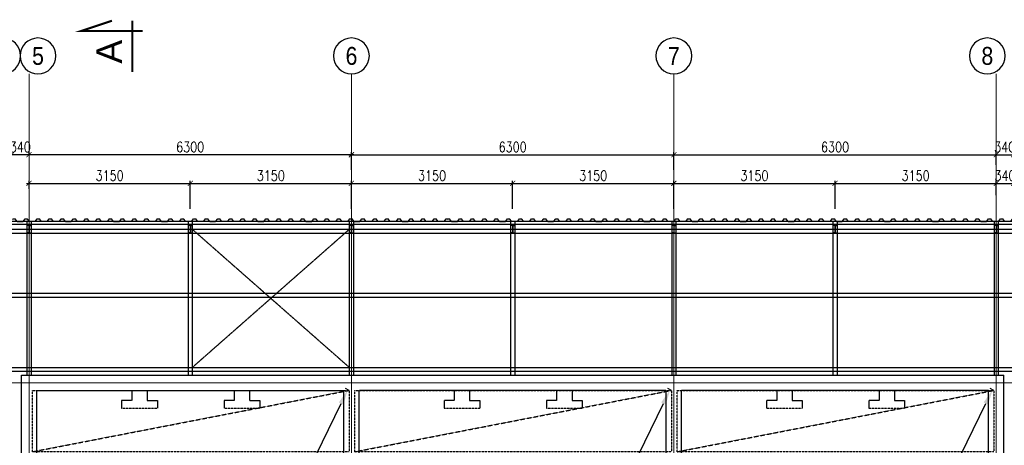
# Model space of a CAD drawing. Header units: millimetres. Extents: x -374129 to 1163271, y -112652 to 695637.
# Tile 6 of 256: x 19058 to 38298, y -88074 to -79753. Entities that reach past the tile are written whole.
import ezdxf
from ezdxf import colors
from ezdxf.entities.mleader import LeaderData, LeaderLine
from ezdxf.enums import TextEntityAlignment as Align
from ezdxf.math import Vec2, Vec3

# ---------------------------------------------------------------- set-up
doc = ezdxf.new("R2010")
doc.units = ezdxf.units.MM
doc.header["$PDMODE"] = 4
for name, pattern in [('ACAD_ISO04W100', [30, 24, -3, 0, -3]), ('DASHED', [0.75, 0.5, -0.25]), ('HIDDEN', [0.375, 0.25, -0.125])]:
    doc.linetypes.add(name, pattern=pattern)
for name, color, linetype in [('KRT_fund', 3, 'Continuous'), ('KRT_opisy', 146, 'Continuous'), ('KRT_osie_budopis', 1, 'Continuous'), ('KRT_plyty kanalow', 11, 'Continuous'), ('KRT_plyty SPK20', 7, 'Continuous'), ('KRT_sciany', 2, 'Continuous'), ('KRT_stal', 4, 'Continuous'), ('KRT_wymiary', 4, 'Continuous'), ('KRT_wymiary_100', 4, 'Continuous')]:
    doc.layers.add(name, color=color, linetype=linetype)
doc.layers.add('KRT_osie', color=55, linetype='ACAD_ISO04W100', lineweight=18)
doc.styles.add('biuro 1', font='arial.ttf')
doc.styles.add('opis_W', font='arial.ttf')
doc.styles.add('WYMIAR', font='romans.shx', dxfattribs={"width": 0.8})
doc.dimstyles.new('KRT_1-100', dxfattribs={"dimscale": 100, "dimtxt": 2, "dimasz": 1, "dimexe": 0.5, "dimexo": 0, "dimgap": 0.5, "dimtad": 1, "dimdec": 1, "dimrnd": 0.1, "dimzin": 9, "dimdsep": 46, "dimtxsty": 'WYMIAR', "dimblk": 'ARCHTICK', "dimcen": 0.09, "dimdle": 0.5, "dimclrd": 1, "dimclre": 252, "dimclrt": 256, "dimadec": 0, "dimazin": 0, "dimtfac": 1, "dimtdec": 1, "dimtmove": 0, "dimatfit": 3, "dimfxl": 1, "dimtolj": 1, "dimtzin": 0, "dimarcsym": 0})

# ---------------------------------------------------------------- blocks, each defined once
blk = doc.blocks.new('*U5')
at = {"color": 0}
for p, q in [((30, 153), (0, 153)), ((30, 7), (0, 7)), ((38, 144), (38, 16)), ((43, 144), (43, 16)), ((52, 153), (82, 153)), ((52, 7), (82, 7))]:
    blk.add_line(p, q, dxfattribs=at)
for points in [[(82, 153), (82, 160), (0, 160), (0, 153)], [(0, 7), (0, 0), (82, 0), (82, 7)]]:
    blk.add_lwpolyline(points, dxfattribs=at)
for centre, start, end in [((30, 144), 0, 90), ((30, 16), 270, 0), ((52, 144), 90, 180), ((52, 16), 180, 270)]:
    blk.add_arc(centre, 9, start, end, dxfattribs=at)
blk = doc.blocks.new('_ArchTick')
at = {"color": 0, "linetype": 'ByBlock', "const_width": 0.15}
blk.add_lwpolyline([(-0.5, -0.5), (0.5, 0.5)], dxfattribs=at)
blk = doc.blocks.new('*D270')
at = {"layer": 'Defpoints', "color": 0, "transparency": 16777216}
for p in [(31840, -82393), (25540, -82688), (31840, -82688)]:
    blk.add_point(p, dxfattribs=at)
at = {"layer": 'KRT_wymiary_100', "color": 252, "lineweight": -2, "transparency": 16777216}
for p, q in [((25540, -82688), (25540, -82343)), ((31840, -82688), (31840, -82343))]:
    blk.add_line(p, q, dxfattribs=at)
at = {"layer": 'KRT_wymiary_100', "color": 1, "lineweight": -2, "transparency": 16777216}
blk.add_line((25490, -82393), (31890, -82393), dxfattribs=at)
at = {"layer": 'KRT_wymiary_100', "color": 1, "lineweight": -2, "transparency": 16777216, "xscale": 100, "yscale": 100, "zscale": 100, "rotation": 180}
blk.add_blockref('_ArchTick', (25540, -82393), dxfattribs=at)
at = {"layer": 'KRT_wymiary_100', "color": 1, "lineweight": -2, "transparency": 16777216, "xscale": 100, "yscale": 100, "zscale": 100}
blk.add_blockref('_ArchTick', (31840, -82393), dxfattribs=at)
at = {"layer": 'KRT_wymiary_100', "transparency": 16777216, "insert": (28690, -82243), "char_height": 200, "attachment_point": 5, "style": 'WYMIAR'}
blk.add_mtext('\\A1;6300', dxfattribs=at)
blk = doc.blocks.new('*D271')
at = {"layer": 'Defpoints', "color": 0, "transparency": 16777216}
for p in [(19240, -83059), (22390, -82953), (22390, -83450)]:
    blk.add_point(p, dxfattribs=at)
at = {"layer": 'KRT_wymiary_100', "color": 252, "lineweight": -2, "transparency": 16777216}
for p, q in [((19240, -83059), (19240, -82903)), ((22390, -83450), (22390, -82903))]:
    blk.add_line(p, q, dxfattribs=at)
at = {"layer": 'KRT_wymiary_100', "color": 1, "lineweight": -2, "transparency": 16777216}
blk.add_line((19190, -82953), (22440, -82953), dxfattribs=at)
at = {"layer": 'KRT_wymiary_100', "color": 1, "lineweight": -2, "transparency": 16777216, "xscale": 100, "yscale": 100, "zscale": 100, "rotation": 180}
blk.add_blockref('_ArchTick', (19240, -82953), dxfattribs=at)
at = {"layer": 'KRT_wymiary_100', "color": 1, "lineweight": -2, "transparency": 16777216, "xscale": 100, "yscale": 100, "zscale": 100}
blk.add_blockref('_ArchTick', (22390, -82953), dxfattribs=at)
at = {"layer": 'KRT_wymiary_100', "transparency": 16777216, "insert": (20815, -82803), "char_height": 200, "attachment_point": 5, "style": 'WYMIAR'}
blk.add_mtext('\\A1;3150', dxfattribs=at)
blk = doc.blocks.new('*D272')
at = {"layer": 'Defpoints', "color": 0, "transparency": 16777216}
for p in [(25540, -82953), (22390, -83450), (25540, -83450)]:
    blk.add_point(p, dxfattribs=at)
at = {"layer": 'KRT_wymiary_100', "color": 252, "lineweight": -2, "transparency": 16777216}
for p, q in [((22390, -83450), (22390, -82903)), ((25540, -83450), (25540, -82903))]:
    blk.add_line(p, q, dxfattribs=at)
at = {"layer": 'KRT_wymiary_100', "color": 1, "lineweight": -2, "transparency": 16777216}
blk.add_line((22340, -82953), (25590, -82953), dxfattribs=at)
at = {"layer": 'KRT_wymiary_100', "color": 1, "lineweight": -2, "transparency": 16777216, "xscale": 100, "yscale": 100, "zscale": 100, "rotation": 180}
blk.add_blockref('_ArchTick', (22390, -82953), dxfattribs=at)
at = {"layer": 'KRT_wymiary_100', "color": 1, "lineweight": -2, "transparency": 16777216, "xscale": 100, "yscale": 100, "zscale": 100}
blk.add_blockref('_ArchTick', (25540, -82953), dxfattribs=at)
at = {"layer": 'KRT_wymiary_100', "transparency": 16777216, "insert": (23965, -82803), "char_height": 200, "attachment_point": 5, "style": 'WYMIAR'}
blk.add_mtext('\\A1;3150', dxfattribs=at)
blk = doc.blocks.new('*D273')
at = {"layer": 'Defpoints', "color": 0, "transparency": 16777216}
for p in [(28690, -82953), (25540, -83450), (28690, -83450)]:
    blk.add_point(p, dxfattribs=at)
at = {"layer": 'KRT_wymiary_100', "color": 252, "lineweight": -2, "transparency": 16777216}
for p, q in [((25540, -83450), (25540, -82903)), ((28690, -83450), (28690, -82903))]:
    blk.add_line(p, q, dxfattribs=at)
at = {"layer": 'KRT_wymiary_100', "color": 1, "lineweight": -2, "transparency": 16777216}
blk.add_line((25490, -82953), (28740, -82953), dxfattribs=at)
at = {"layer": 'KRT_wymiary_100', "color": 1, "lineweight": -2, "transparency": 16777216, "xscale": 100, "yscale": 100, "zscale": 100, "rotation": 180}
blk.add_blockref('_ArchTick', (25540, -82953), dxfattribs=at)
at = {"layer": 'KRT_wymiary_100', "color": 1, "lineweight": -2, "transparency": 16777216, "xscale": 100, "yscale": 100, "zscale": 100}
blk.add_blockref('_ArchTick', (28690, -82953), dxfattribs=at)
at = {"layer": 'KRT_wymiary_100', "transparency": 16777216, "insert": (27115, -82803), "char_height": 200, "attachment_point": 5, "style": 'WYMIAR'}
blk.add_mtext('\\A1;3150', dxfattribs=at)
blk = doc.blocks.new('*D266')
at = {"layer": 'Defpoints', "color": 0, "transparency": 16777216}
for p in [(19240, -82401), (25540, -82392), (25540, -82655)]:
    blk.add_point(p, dxfattribs=at)
at = {"layer": 'KRT_wymiary_100', "color": 252, "lineweight": -2, "transparency": 16777216}
for p, q in [((19240, -82401), (19240, -82342)), ((25540, -82655), (25540, -82342))]:
    blk.add_line(p, q, dxfattribs=at)
at = {"layer": 'KRT_wymiary_100', "color": 1, "lineweight": -2, "transparency": 16777216}
blk.add_line((19190, -82392), (25590, -82392), dxfattribs=at)
at = {"layer": 'KRT_wymiary_100', "color": 1, "lineweight": -2, "transparency": 16777216, "xscale": 100, "yscale": 100, "zscale": 100, "rotation": 180}
blk.add_blockref('_ArchTick', (19240, -82392), dxfattribs=at)
at = {"layer": 'KRT_wymiary_100', "color": 1, "lineweight": -2, "transparency": 16777216, "xscale": 100, "yscale": 100, "zscale": 100}
blk.add_blockref('_ArchTick', (25540, -82392), dxfattribs=at)
at = {"layer": 'KRT_wymiary_100', "transparency": 16777216, "insert": (22390, -82242), "char_height": 200, "attachment_point": 5, "style": 'WYMIAR'}
blk.add_mtext('\\A1;6300', dxfattribs=at)
blk = doc.blocks.new('*D267')
at = {"layer": 'Defpoints', "color": 0, "transparency": 16777216}
for p in [(18900, -82400), (19240, -82392), (19240, -82401)]:
    blk.add_point(p, dxfattribs=at)
at = {"layer": 'KRT_wymiary_100', "color": 252, "lineweight": -2, "transparency": 16777216}
for p, q in [((18900, -82400), (18900, -82342)), ((19240, -82401), (19240, -82342))]:
    blk.add_line(p, q, dxfattribs=at)
at = {"layer": 'KRT_wymiary_100', "color": 1, "lineweight": -2, "transparency": 16777216}
blk.add_line((18850, -82392), (19290, -82392), dxfattribs=at)
at = {"layer": 'KRT_wymiary_100', "color": 1, "lineweight": -2, "transparency": 16777216, "xscale": 100, "yscale": 100, "zscale": 100, "rotation": 180}
blk.add_blockref('_ArchTick', (18900, -82392), dxfattribs=at)
at = {"layer": 'KRT_wymiary_100', "color": 1, "lineweight": -2, "transparency": 16777216, "xscale": 100, "yscale": 100, "zscale": 100}
blk.add_blockref('_ArchTick', (19240, -82392), dxfattribs=at)
at = {"layer": 'KRT_wymiary_100', "transparency": 16777216, "insert": (19070, -82242), "char_height": 200, "attachment_point": 5, "style": 'WYMIAR'}
blk.add_mtext('\\A1;340', dxfattribs=at)
blk = doc.blocks.new('*D268')
at = {"layer": 'Defpoints', "color": 0, "transparency": 16777216}
for p in [(31840, -82953), (28690, -83450), (31840, -83450)]:
    blk.add_point(p, dxfattribs=at)
at = {"layer": 'KRT_wymiary_100', "color": 252, "lineweight": -2, "transparency": 16777216}
for p, q in [((28690, -83450), (28690, -82903)), ((31840, -83450), (31840, -82903))]:
    blk.add_line(p, q, dxfattribs=at)
at = {"layer": 'KRT_wymiary_100', "color": 1, "lineweight": -2, "transparency": 16777216}
blk.add_line((28640, -82953), (31890, -82953), dxfattribs=at)
at = {"layer": 'KRT_wymiary_100', "color": 1, "lineweight": -2, "transparency": 16777216, "xscale": 100, "yscale": 100, "zscale": 100, "rotation": 180}
blk.add_blockref('_ArchTick', (28690, -82953), dxfattribs=at)
at = {"layer": 'KRT_wymiary_100', "color": 1, "lineweight": -2, "transparency": 16777216, "xscale": 100, "yscale": 100, "zscale": 100}
blk.add_blockref('_ArchTick', (31840, -82953), dxfattribs=at)
at = {"layer": 'KRT_wymiary_100', "transparency": 16777216, "insert": (30265, -82803), "char_height": 200, "attachment_point": 5, "style": 'WYMIAR'}
blk.add_mtext('\\A1;3150', dxfattribs=at)
blk = doc.blocks.new('*D269')
at = {"layer": 'Defpoints', "color": 0, "transparency": 16777216}
for p in [(34990, -82953), (31840, -83450), (34990, -83450)]:
    blk.add_point(p, dxfattribs=at)
at = {"layer": 'KRT_wymiary_100', "color": 252, "lineweight": -2, "transparency": 16777216}
for p, q in [((31840, -83450), (31840, -82903)), ((34990, -83450), (34990, -82903))]:
    blk.add_line(p, q, dxfattribs=at)
at = {"layer": 'KRT_wymiary_100', "color": 1, "lineweight": -2, "transparency": 16777216}
blk.add_line((31790, -82953), (35040, -82953), dxfattribs=at)
at = {"layer": 'KRT_wymiary_100', "color": 1, "lineweight": -2, "transparency": 16777216, "xscale": 100, "yscale": 100, "zscale": 100, "rotation": 180}
blk.add_blockref('_ArchTick', (31840, -82953), dxfattribs=at)
at = {"layer": 'KRT_wymiary_100', "color": 1, "lineweight": -2, "transparency": 16777216, "xscale": 100, "yscale": 100, "zscale": 100}
blk.add_blockref('_ArchTick', (34990, -82953), dxfattribs=at)
at = {"layer": 'KRT_wymiary_100', "transparency": 16777216, "insert": (33415, -82803), "char_height": 200, "attachment_point": 5, "style": 'WYMIAR'}
blk.add_mtext('\\A1;3150', dxfattribs=at)
blk = doc.blocks.new('opis_osi')
at = {"linetype": 'Continuous'}
for start, end in [(90, 180), (0, 90), (180, 270), (270, 0)]:
    blk.add_arc((0, -37.5), 35, start, end, dxfattribs=at)
at = {"color": 0, "linetype": 'Continuous', "style": 'biuro 1', "width": 0.85}
blk.add_attdef('AA', text='', height=35, dxfattribs=at).set_placement((0.1, -37.5), align=Align.MIDDLE_CENTER)
blk = doc.blocks.new('przek')
at = {"const_width": 0.4}
for points in [[(-2, 4), (0, 10), (0, -2)], [(8, 0), (-2, 0)]]:
    blk.add_lwpolyline(points, dxfattribs=at)
at = {"style": 'opis_W'}
blk.add_attdef('A', text='', height=5, dxfattribs=at).set_placement((4.06, 4.56), align=Align.MIDDLE)
blk = doc.blocks.new('*D225')
at = {"layer": 'Defpoints', "color": 0, "transparency": 16777216}
for p in [(38140, -82953), (38140, -83184), (34990, -83450)]:
    blk.add_point(p, dxfattribs=at)
at = {"layer": 'KRT_wymiary_100', "color": 252, "lineweight": -2, "transparency": 16777216}
for p, q in [((34990, -83450), (34990, -82903)), ((38140, -83184), (38140, -82903))]:
    blk.add_line(p, q, dxfattribs=at)
at = {"layer": 'KRT_wymiary_100', "color": 1, "lineweight": -2, "transparency": 16777216}
blk.add_line((34940, -82953), (38190, -82953), dxfattribs=at)
at = {"layer": 'KRT_wymiary_100', "color": 1, "lineweight": -2, "transparency": 16777216, "xscale": 100, "yscale": 100, "zscale": 100, "rotation": 180}
blk.add_blockref('_ArchTick', (34990, -82953), dxfattribs=at)
at = {"layer": 'KRT_wymiary_100', "color": 1, "lineweight": -2, "transparency": 16777216, "xscale": 100, "yscale": 100, "zscale": 100}
blk.add_blockref('_ArchTick', (38140, -82953), dxfattribs=at)
at = {"layer": 'KRT_wymiary_100', "transparency": 16777216, "insert": (36565, -82803), "char_height": 200, "attachment_point": 5, "style": 'WYMIAR'}
blk.add_mtext('\\A1;3150', dxfattribs=at)
blk = doc.blocks.new('*D226')
at = {"layer": 'Defpoints', "color": 0, "transparency": 16777216}
for p in [(38480, -82953), (38140, -83184), (38480, -83184)]:
    blk.add_point(p, dxfattribs=at)
at = {"layer": 'KRT_wymiary_100', "color": 252, "lineweight": -2, "transparency": 16777216}
for p, q in [((38140, -83184), (38140, -82903)), ((38480, -83184), (38480, -82903))]:
    blk.add_line(p, q, dxfattribs=at)
at = {"layer": 'KRT_wymiary_100', "color": 1, "lineweight": -2, "transparency": 16777216}
blk.add_line((38090, -82953), (38530, -82953), dxfattribs=at)
at = {"layer": 'KRT_wymiary_100', "color": 1, "lineweight": -2, "transparency": 16777216, "xscale": 100, "yscale": 100, "zscale": 100, "rotation": 180}
blk.add_blockref('_ArchTick', (38140, -82953), dxfattribs=at)
at = {"layer": 'KRT_wymiary_100', "color": 1, "lineweight": -2, "transparency": 16777216, "xscale": 100, "yscale": 100, "zscale": 100}
blk.add_blockref('_ArchTick', (38480, -82953), dxfattribs=at)
at = {"layer": 'KRT_wymiary_100', "transparency": 16777216, "insert": (38310, -82803), "char_height": 200, "attachment_point": 5, "style": 'WYMIAR'}
blk.add_mtext('\\A1;340', dxfattribs=at)
blk = doc.blocks.new('*D231')
at = {"layer": 'Defpoints', "color": 0, "transparency": 16777216}
for p in [(38140, -82393), (31840, -82688), (38140, -82592)]:
    blk.add_point(p, dxfattribs=at)
at = {"layer": 'KRT_wymiary_100', "color": 252, "lineweight": -2, "transparency": 16777216}
for p, q in [((31840, -82688), (31840, -82343)), ((38140, -82592), (38140, -82343))]:
    blk.add_line(p, q, dxfattribs=at)
at = {"layer": 'KRT_wymiary_100', "color": 1, "lineweight": -2, "transparency": 16777216}
blk.add_line((31790, -82393), (38190, -82393), dxfattribs=at)
at = {"layer": 'KRT_wymiary_100', "color": 1, "lineweight": -2, "transparency": 16777216, "xscale": 100, "yscale": 100, "zscale": 100, "rotation": 180}
blk.add_blockref('_ArchTick', (31840, -82393), dxfattribs=at)
at = {"layer": 'KRT_wymiary_100', "color": 1, "lineweight": -2, "transparency": 16777216, "xscale": 100, "yscale": 100, "zscale": 100}
blk.add_blockref('_ArchTick', (38140, -82393), dxfattribs=at)
at = {"layer": 'KRT_wymiary_100', "transparency": 16777216, "insert": (34990, -82243), "char_height": 200, "attachment_point": 5, "style": 'WYMIAR'}
blk.add_mtext('\\A1;6300', dxfattribs=at)
blk = doc.blocks.new('*D232')
at = {"layer": 'Defpoints', "color": 0, "transparency": 16777216}
for p in [(38480, -82004), (38480, -82393), (38140, -82592)]:
    blk.add_point(p, dxfattribs=at)
at = {"layer": 'KRT_wymiary_100', "color": 252, "lineweight": -2, "transparency": 16777216}
for p, q in [((38480, -82004), (38480, -82443)), ((38140, -82592), (38140, -82343))]:
    blk.add_line(p, q, dxfattribs=at)
at = {"layer": 'KRT_wymiary_100', "color": 1, "lineweight": -2, "transparency": 16777216}
blk.add_line((38090, -82393), (38530, -82393), dxfattribs=at)
at = {"layer": 'KRT_wymiary_100', "color": 1, "lineweight": -2, "transparency": 16777216, "xscale": 100, "yscale": 100, "zscale": 100, "rotation": 180}
blk.add_blockref('_ArchTick', (38140, -82393), dxfattribs=at)
at = {"layer": 'KRT_wymiary_100', "color": 1, "lineweight": -2, "transparency": 16777216, "xscale": 100, "yscale": 100, "zscale": 100}
blk.add_blockref('_ArchTick', (38480, -82393), dxfattribs=at)
at = {"layer": 'KRT_wymiary_100', "transparency": 16777216, "insert": (38306, -82243), "char_height": 200, "attachment_point": 5, "style": 'WYMIAR'}
blk.add_mtext('\\A1;340', dxfattribs=at)
blk = doc.blocks.new('plyta130-3')
at = {"layer": 'KRT_plyty kanalow', "linetype": 'DASHED', "ltscale": 3}
for p, q in [((-4340, 850), (-3640, 850)), ((-2340, 850), (-1640, 850))]:
    blk.add_line(p, q, dxfattribs=at)
blk.add_lwpolyline([(-6085, 0), (-6085, 1200), (105, 1200), (105, 0), (-6085, 0), (105, 1200)], dxfattribs=at)
at = {"layer": 'KRT_plyty kanalow', "linetype": 'DASHED', "ltscale": 2}
for points in [[(-4140, 1200), (-4140, 1000), (-4340, 1000), (-4340, 850)], [(-3840, 1200), (-3840, 1000), (-3640, 1000), (-3640, 850)], [(-2140, 1200), (-2140, 1000), (-2340, 1000), (-2340, 850)], [(-1840, 1200), (-1840, 1000), (-1640, 1000), (-1640, 850)]]:
    blk.add_lwpolyline(points, dxfattribs=at)
blk = doc.blocks.new('*D304')
at = {"layer": 'Defpoints', "color": 0, "transparency": 16777216}
for p in [(25469, -86987), (25495, -87000), (19305, -99700)]:
    blk.add_point(p, dxfattribs=at)
at = {"layer": 'KRT_plyty SPK20', "color": 252, "lineweight": -2, "transparency": 16777216}
for p, q in [((25495, -87000), (25424, -86965)), ((19305, -99700), (19234, -99665))]:
    blk.add_line(p, q, dxfattribs=at)
at = {"layer": 'KRT_plyty SPK20', "color": 1, "lineweight": -2, "transparency": 16777216}
blk.add_line((19410, -99418), (25338, -87257), dxfattribs=at)
at = {"layer": 'KRT_plyty SPK20', "color": 1, "transparency": 16777216}
for points in [[(25293, -87235), (25382, -87279), (25469, -86987)], [(19365, -99396), (19455, -99440), (19279, -99687)]]:
    blk.add_solid(points, dxfattribs=at)
at = {"layer": 'KRT_plyty SPK20', "color": 6, "transparency": 16777216, "insert": (22196, -93251), "char_height": 200, "attachment_point": 5, "rotation": 64.0153, "style": 'WYMIAR', "bg_fill": 3, "box_fill_scale": 1.1, "bg_fill_color": 256, "bg_fill_true_color": 13158600, "bg_fill_transparency": 0}
blk.add_mtext('\\A1;PŁYTA KANAŁOWA SPRĘŻONA HC240 SZER.120cm L=6190mm', dxfattribs=at)
blk = doc.blocks.new('*D305')
at = {"layer": 'Defpoints', "color": 0, "transparency": 16777216}
for p in [(31769, -86987), (31795, -87000), (25605, -99700)]:
    blk.add_point(p, dxfattribs=at)
at = {"layer": 'KRT_plyty SPK20', "color": 252, "lineweight": -2, "transparency": 16777216}
for p, q in [((31795, -87000), (31724, -86965)), ((25605, -99700), (25534, -99665))]:
    blk.add_line(p, q, dxfattribs=at)
at = {"layer": 'KRT_plyty SPK20', "color": 1, "lineweight": -2, "transparency": 16777216}
blk.add_line((25710, -99418), (31638, -87257), dxfattribs=at)
at = {"layer": 'KRT_plyty SPK20', "color": 1, "transparency": 16777216}
for points in [[(31593, -87235), (31682, -87279), (31769, -86987)], [(25665, -99396), (25755, -99440), (25579, -99687)]]:
    blk.add_solid(points, dxfattribs=at)
at = {"layer": 'KRT_plyty SPK20', "color": 6, "transparency": 16777216, "insert": (28496, -93251), "char_height": 200, "attachment_point": 5, "rotation": 64.0153, "style": 'WYMIAR', "bg_fill": 3, "box_fill_scale": 1.1, "bg_fill_color": 256, "bg_fill_true_color": 13158600, "bg_fill_transparency": 0}
blk.add_mtext('\\A1;PŁYTA KANAŁOWA SPRĘŻONA HC240 SZER.120cm L=6190mm', dxfattribs=at)
blk = doc.blocks.new('*D306')
at = {"layer": 'Defpoints', "color": 0, "transparency": 16777216}
for p in [(38069, -86987), (38095, -87000), (31905, -99700)]:
    blk.add_point(p, dxfattribs=at)
at = {"layer": 'KRT_plyty SPK20', "color": 252, "lineweight": -2, "transparency": 16777216}
for p, q in [((38095, -87000), (38024, -86965)), ((31905, -99700), (31834, -99665))]:
    blk.add_line(p, q, dxfattribs=at)
at = {"layer": 'KRT_plyty SPK20', "color": 1, "lineweight": -2, "transparency": 16777216}
blk.add_line((32010, -99418), (37938, -87257), dxfattribs=at)
at = {"layer": 'KRT_plyty SPK20', "color": 1, "transparency": 16777216}
for points in [[(37893, -87235), (37982, -87279), (38069, -86987)], [(31965, -99396), (32055, -99440), (31879, -99687)]]:
    blk.add_solid(points, dxfattribs=at)
at = {"layer": 'KRT_plyty SPK20', "color": 6, "transparency": 16777216, "insert": (34796, -93251), "char_height": 200, "attachment_point": 5, "rotation": 64.0153, "style": 'WYMIAR', "bg_fill": 3, "box_fill_scale": 1.1, "bg_fill_color": 256, "bg_fill_true_color": 13158600, "bg_fill_transparency": 0}
blk.add_mtext('\\A1;PŁYTA KANAŁOWA SPRĘŻONA HC240 SZER.120cm L=6190mm', dxfattribs=at)
blk = doc.blocks.new('TR55')
at = {"color": 0}
for p, q in [((-980, 0), (-992, -16)), ((-980, 0), (-940, 0)), ((-900, -55), (-940, 0)), ((-786, -55), (-745, 0)), ((-745, 0), (-705, 0)), ((-664, -55), (-705, 0)), ((-550, -55), (-510, 0)), ((-510, 0), (-470, 0)), ((-430, -55), (-470, 0)), ((-316, -55), (-275, 0)), ((-275, 0), (-235, 0)), ((-194, -55), (-235, 0)), ((-80, -55), (-40, 0)), ((-40, 0), (0, 0)), ((-900, -55), (-786, -55)), ((-550, -55), (-664, -55)), ((-316, -55), (-430, -55)), ((-80, -55), (-194, -55))]:
    blk.add_line(p, q, dxfattribs=at)

msp = doc.modelspace()

# ---------------------------------------------------------------- linework, layer by layer
at = {"layer": 'KRT_fund', "color": 1, "linetype": 'ACAD_ISO04W100', "ltscale": 0.2}
for p, q in [((25498, -86551.76), (22430, -83851.76)), ((22430, -86551.76), (25498, -83851.76))]:
    msp.add_line(p, q, dxfattribs=at)
at = {"layer": 'KRT_fund', "color": 1}
for points in [[(-125, -83851.76), (70470, -83851.76), (70470, -83933.76), (-125, -83933.76)], [(-125, -85101.76), (70470, -85101.76), (70470, -85183.76), (-125, -85183.76)], [(-125, -86551.76), (70470, -86551.76), (70470, -86633.76), (-125, -86633.76)]]:
    msp.add_lwpolyline(points, dxfattribs=at)
at = {"layer": 'KRT_osie', "ltscale": 0.5}
for p, q in [((19240, -80811.36), (19240, -101295)), ((25540, -80811.36), (25540, -101295)), ((31840, -80811.36), (31840, -101295)), ((38140, -80811.36), (38140, -101295)), ((-5554.82, -83700), (73659.31, -83700)), ((34035.51, -83700), (-3770.74, -83700)), ((33615, -83700), (-125, -83700)), ((-5554.82, -86850), (73659.31, -86850))]:
    msp.add_line(p, q, dxfattribs=at)
at = {"layer": 'KRT_sciany'}
for p, q in [((19090, -86700), (38290, -86700)), ((19090, -100000), (19090, -86700)), ((38290, -100000), (38290, -86700))]:
    msp.add_line(p, q, dxfattribs=at)
at = {"layer": 'KRT_sciany', "color": 1, "linetype": 'HIDDEN', "ltscale": 5}
for p, q in [((19390, -87000), (25390, -87000)), ((19390, -100000), (19390, -87000)), ((25390, -100000), (25390, -87000)), ((25690, -100000), (25690, -87000)), ((31690, -87000), (25690, -87000)), ((31690, -100000), (31690, -87000)), ((31990, -100000), (31990, -87000)), ((37990, -87000), (31990, -87000)), ((37990, -100000), (37990, -87000))]:
    msp.add_line(p, q, dxfattribs=at)
at = {"layer": 'KRT_stal', "color": 1}
for p, q in [((41840, -83700), (-125, -83700)), ((41840, -83760), (-125, -83760))]:
    msp.add_line(p, q, dxfattribs=at)
at = {"layer": 'KRT_stal'}
for p, q in [((19198, -83700), (19198, -86700)), ((19280, -83700), (19280, -86700)), ((22348, -83700), (22348, -86700)), ((22430, -83700), (22430, -86700)), ((25498, -83700), (25498, -86700)), ((25580, -83700), (25580, -86700)), ((28648, -83700), (28648, -86700)), ((28730, -83700), (28730, -86700)), ((31798, -83700), (31798, -86700)), ((31880, -83700), (31880, -86700)), ((34948, -83700), (34948, -86700)), ((35030, -83700), (35030, -86700)), ((38098, -83700), (38098, -86700)), ((38180, -83700), (38180, -86700))]:
    msp.add_line(p, q, dxfattribs=at)

# ---------------------------------------------------------------- block references
at = {"color": 252}
for p in [(19911.34, -83645), (20851.34, -83645), (21791.34, -83645), (22731.34, -83645), (23671.34, -83645), (24611.34, -83645), (25551.34, -83645), (26491.34, -83645), (27431.34, -83645), (28396.34, -83645), (29336.34, -83645), (30276.34, -83645), (31216.34, -83645), (32156.34, -83645), (33096.34, -83645), (34036.34, -83645), (34976.34, -83645), (35916.34, -83645), (36856.34, -83645), (37796.34, -83645), (38736.34, -83645)]:
    msp.add_blockref('TR55', p, dxfattribs=at)
at = {"layer": 'KRT_opisy'}
ref = msp.add_blockref('przek', (21261.2, -79973.33), dxfattribs=dict(at, xscale=-100, yscale=100, zscale=50, rotation=90))
ref.add_attrib('A', 'A', dxfattribs={"layer": '0', "height": 500, "rotation": 90, "style": 'opis_W'}).set_placement((20805.68, -80379.49), align=Align.MIDDLE)
at = {"layer": 'KRT_osie_budopis', "color": 3, "xscale": 10, "yscale": 10, "zscale": 10}
for p, values in [((18725, -80086.36), {'AA': '4'}), ((19415, -80086.36), {'AA': '5'}), ((25540, -80086.36), {'AA': '6'}), ((31840, -80086.36), {'AA': '7'}), ((37965, -80086.36), {'AA': '8'})]:
    msp.add_blockref('opis_osi', p, dxfattribs=at).add_auto_attribs(values)
at = {"layer": 'KRT_stal', "color": 7}
for p in [(19199, -83930), (22349, -83930), (25499, -83930), (28649, -83930), (31799, -83930), (34949, -83930), (38099, -83930)]:
    msp.add_blockref('*U5', p, dxfattribs=at)
at = {"layer": 'KRT_wymiary'}
for p in [(25390, -88200), (31690, -88200), (37990, -88200)]:
    msp.add_blockref('plyta130-3', p, dxfattribs=at)

# ---------------------------------------------------------------- dimensions: what is measured, and where the dimension line sits
at = {"layer": 'KRT_wymiary_100'}
for base, p1, p2, picture, middle in [((19240, -82392.02), (18900, -82399.74), (19240, -82400.51), '*D267', (19070, -82392.02)), ((38480, -82393.09), (38140, -82591.93), (38480, -82004.21), '*D232', (38306.36, -82393.09)), ((38480, -82952.92), (38140, -83184), (38480, -83184), '*D226', (38310, -82952.92))]:
    dim = msp.add_linear_dim(base=base, p1=p1, p2=p2, dimstyle='KRT_1-100', override={"dimtmove": 1}, dxfattribs=at)
    dim.commit()
    dim.dimension.update_dxf_attribs({"geometry": picture, "text_midpoint": middle, "dimtype": 160})
for base, p1, p2, picture, middle in [((25540, -82392.02), (19240, -82400.51), (25540, -82654.8), '*D266', (22390, -82242.02)), ((31840, -82393.09), (25540, -82688.4), (31840, -82688.4), '*D270', (28690, -82243.09)), ((38140, -82393.09), (31840, -82688.4), (38140, -82591.93), '*D231', (34990, -82243.09)), ((22390, -82952.92), (19240, -83059.05), (22390, -83450), '*D271', (20815, -82802.92)), ((25540, -82952.92), (22390, -83450), (25540, -83450), '*D272', (23965, -82802.92)), ((28690, -82952.92), (25540, -83450), (28690, -83450), '*D273', (27115, -82802.92)), ((31840, -82952.92), (28690, -83450), (31840, -83450), '*D268', (30265, -82802.92)), ((34990, -82952.92), (31840, -83450), (34990, -83450), '*D269', (33415, -82802.92)), ((38140, -82952.92), (34990, -83450), (38140, -83184), '*D225', (36565, -82802.92))]:
    dim = msp.add_linear_dim(base=base, p1=p1, p2=p2, dimstyle='KRT_1-100', override={"dimtmove": 1}, dxfattribs=at)
    dim.commit()
    dim.dimension.update_dxf_attribs({"geometry": picture, "text_midpoint": middle})

# ---------------------------------------------------------------- leaders
at = {"layer": 'KRT_opisy', "color": 1}
ml = msp.add_multileader_mtext('Standard', dxfattribs=at)
ml.set_content('\\C54;POZ.3.0 BLACHA TRAPEZOWA {\\H0.8x;\\C6;\\P}\\C6;TR50.260.1038 gr.0,6 NEGATYW, BALEXMETAL ', style='WYMIAR')
ml.set_leader_properties()
ml.build(insert=Vec2(0, 0))
ml.multileader.update_dxf_attribs({"dogleg_length": 0.36, "arrow_head_size": 200, "scale": 100})
ctx = ml.context
ctx.base_point, ctx.scale, ctx.char_height, ctx.arrow_head_size, ctx.landing_gap_size, ctx.plane_origin = Vec3(3345.48, -81230.56), 100, 180, 200, 9, Vec3(-29844.14, -167783.37)
notes = []
notes.append((ctx, [(0, (1, 1, 0), (3097.94, -81230.56), (1, 0), 247.54, [(1, [(2685.75, -84250.44)], 0, [])])]))
ctx.mtext.insert, ctx.mtext.width, ctx.mtext.defined_height, ctx.mtext.flow_direction = Vec3(3354.48, -81110.56), 5639.0794, 1400.46, 5
ml = msp.add_multileader_mtext('Standard', dxfattribs=at)
ml.set_content('\\C54;POZ.3.1 SŁUP STALOWY IPE160', style='WYMIAR')
ml.set_leader_properties()
ml.build(insert=Vec2(0, 0))
ml.multileader.update_dxf_attribs({"dogleg_length": 0.36, "arrow_head_size": 200, "scale": 100})
ctx = ml.context
ctx.base_point, ctx.scale, ctx.char_height, ctx.arrow_head_size, ctx.landing_gap_size, ctx.plane_origin = Vec3(10688.97, -81326.98), 100, 180, 200, 9, Vec3(-24804.87, -163215.68)
notes.append((ctx, [(0, (1, 1, 0), (10652.97, -81326.98), (1, 0), 36, [(1, [(9490, -83760)], 0, [])])]))
ctx.mtext.insert, ctx.mtext.width, ctx.mtext.defined_height, ctx.mtext.flow_direction = Vec3(10697.97, -81236.98), 2657.9479, 1300.46, 5
for ctx, leaders in notes:
    for number, flags, end, landing, length, lines in leaders:
        leader = LeaderData()
        leader.index, (leader.has_last_leader_line, leader.has_dogleg_vector, leader.attachment_direction) = number, flags
        leader.last_leader_point, leader.dogleg_vector, leader.dogleg_length = Vec3(end), Vec3(landing), length
        for number, points, colour, breaks in lines:
            line = LeaderLine()
            line.index, line.vertices, line.color, line.breaks = number, Vec3.list(points), colors.encode_raw_color(colour), breaks
            leader.lines.append(line)
        ctx.leaders.append(leader)

# ---------------------------------------------------------------- next in the draw order: dimensions: what is measured, and where the dimension line sits
at = {"layer": 'KRT_plyty SPK20', "color": 1}
dim = msp.add_aligned_dim(p1=(19305, -99700), p2=(25495, -87000), distance=28.94, text='PŁYTA KANAŁOWA SPRĘŻONA HC240 SZER.120cm L=6190mm', dimstyle='KRT_1-100', override={"dimasz": 3, "dimsah": 1, "dimclrt": 6, "dimtmove": 1, "dimtfill": 1}, dxfattribs=at)
dim.commit()
dim.dimension.update_dxf_attribs({"geometry": '*D304', "text_midpoint": (22196.34, -93250.74)})

# ---------------------------------------------------------------- next in the draw order: dimensions: what is measured, and where the dimension line sits
dim = msp.add_aligned_dim(p1=(25605, -99700), p2=(31795, -87000), distance=28.94, text='PŁYTA KANAŁOWA SPRĘŻONA HC240 SZER.120cm L=6190mm', dimstyle='KRT_1-100', override={"dimasz": 3, "dimsah": 1, "dimclrt": 6, "dimtmove": 1, "dimtfill": 1}, dxfattribs=at)
dim.commit()
dim.dimension.update_dxf_attribs({"geometry": '*D305', "text_midpoint": (28496.34, -93250.74)})

# ---------------------------------------------------------------- next in the draw order: dimensions: what is measured, and where the dimension line sits
dim = msp.add_aligned_dim(p1=(31905, -99700), p2=(38095, -87000), distance=28.94, text='PŁYTA KANAŁOWA SPRĘŻONA HC240 SZER.120cm L=6190mm', dimstyle='KRT_1-100', override={"dimasz": 3, "dimsah": 1, "dimclrt": 6, "dimtmove": 1, "dimtfill": 1}, dxfattribs=at)
dim.commit()
dim.dimension.update_dxf_attribs({"geometry": '*D306', "text_midpoint": (34796.34, -93250.74)})

doc.saveas('drawing.dxf')
